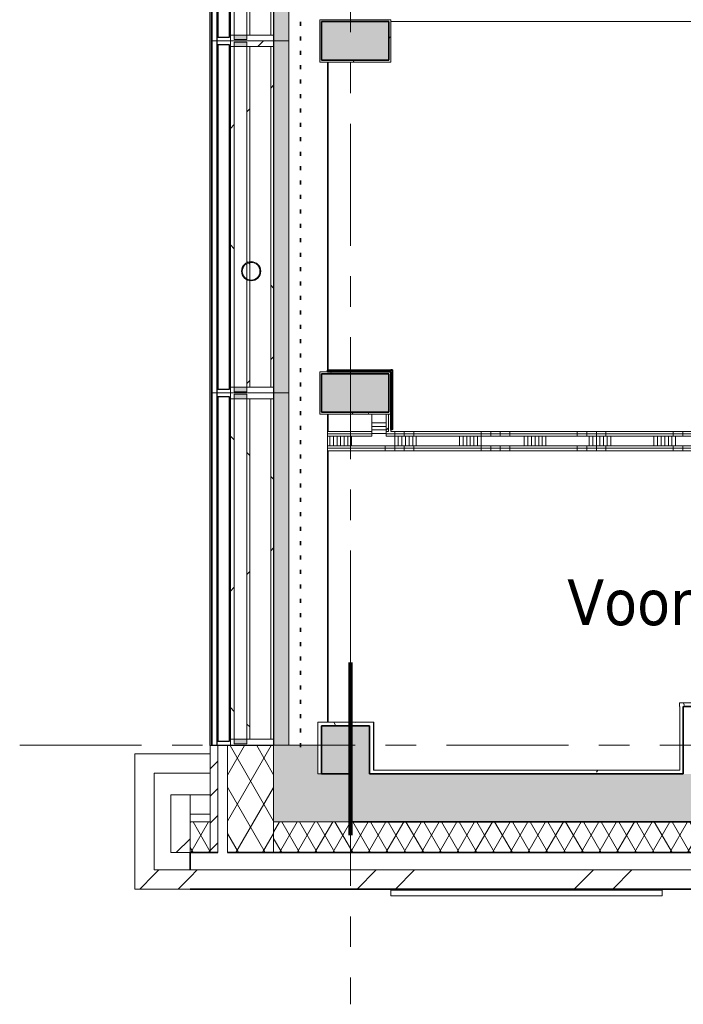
# Model space of a CAD drawing. Extents: x 2820 to 91013, y 1478 to 38178.
# Tile 53 of 182: x 35794 to 39250, y 1478 to 6605. Entities that reach past the tile are written whole.
import ezdxf

# ---------------------------------------------------------------- set-up
doc = ezdxf.new("R2010")
doc.units = 0
doc.header["$LTSCALE"] = 50
doc.linetypes.add('Onderlegger 2e verdieping$0$brandscheiding', pattern=[1.5, 0, -1.5])
doc.linetypes.add('Onderlegger 2e verdieping$0$stramien', pattern=[22.225, 12.7, -3.175, 3.175, -3.175])
doc.layers.get('0').update_dxf_attribs({"linetype": 'CONTINUOUS'})
for name, color, linetype, lineweight in [('Onderlegger 2e verdieping$0$A-AREA-IDEN', 8, 'CONTINUOUS', 18), ('Onderlegger 2e verdieping$0$A-DETL', 8, 'CONTINUOUS', 18), ('Onderlegger 2e verdieping$0$A-DETL-MBND', 8, 'CONTINUOUS', 18), ('Onderlegger 2e verdieping$0$A-FLOR-OTLN', 8, 'CONTINUOUS', 18), ('Onderlegger 2e verdieping$0$A-FLOR-PATT', 8, 'CONTINUOUS', 18), ('Onderlegger 2e verdieping$0$A-GENM', 8, 'CONTINUOUS', 18), ('Onderlegger 2e verdieping$0$A-GLAZ', 8, 'CONTINUOUS', 25), ('Onderlegger 2e verdieping$0$A-WALL', 8, 'CONTINUOUS', 25), ('Onderlegger 2e verdieping$0$A-WALL-PATT', 8, 'CONTINUOUS', 50), ('Onderlegger 2e verdieping$0$I-WALL', 8, 'CONTINUOUS', 25), ('Onderlegger 2e verdieping$0$P-SANR-FIXT', 8, 'CONTINUOUS', 18), ('Onderlegger 2e verdieping$0$S-COLS', 8, 'CONTINUOUS', 18), ('Onderlegger 2e verdieping$0$S-GRID', 8, 'CONTINUOUS', 18)]:
    doc.layers.add(name, color=color, linetype=linetype, lineweight=lineweight)
doc.styles.add('Onderlegger 2e verdieping$0$Tahoma_1', font='TAHOMA.TTF', dxfattribs={"height": 238.040123})
pattern_1 = [(45, (400, -4e-13), (-565.685, 565.685), []), (45, (600, -6e-13), (-565.685, 565.685), [])]
pattern_2 = [(0, (0, 0), (406.4, 101.6), [33.528, -271.272, 33.528, -271.272, -1625.6]), (0, (0, 0), (406.4, 101.6), [-609.6, 33.528, -576.072, 33.528, -271.272, -711.2]), (0, (0, 0), (406.4, 101.6), [-1524, 33.528, -169.672, 33.528, -474.472]), (120, (152.4, 50.8), (-291.18818, 301.15272), [33.528, -271.272, 33.528, -271.272, -1625.6]), (120, (152.4, 50.8), (-291.18818, 301.15272), [-609.6, 33.528, -576.072, 33.528, -271.272, -711.2]), (120, (152.4, 50.8), (-291.18818, 301.15272), [-1524, 33.528, -169.672, 33.528, -474.472]), (240, (203.2, 254), (-115.21182, -402.75272), [33.528, -271.272, 33.528, -271.272, -1625.6]), (240, (203.2, 254), (-115.21182, -402.75272), [-609.6, 33.528, -576.072, 33.528, -271.272, -711.2]), (240, (203.2, 254), (-115.21182, -402.75272), [-1524, 33.528, -169.672, 33.528, -474.472])]
pattern_3 = [(315, (-7411.7, 36951.6), (707.107, 707.107), []), (45, (-7411.7, 36951.6), (-707.107, 707.107), [])]
pattern_4 = [(315, (-5578.38, 36951.6), (212.132, 212.132), [])]
pattern_5 = [(315, (-5578.4, 36951.6), (707.107, 707.107), []), (45, (-5578.4, 36951.6), (-707.107, 707.107), [])]
pattern_6 = [(315, (-3745.1, 36951.6), (707.107, 707.107), []), (45, (-3745.1, 36951.6), (-707.107, 707.107), [])]
pattern_7 = [(270, (39346.6, 4461.03), (500, 2e-12), []), (270, (39296.6, 4461.03), (500, 2e-12), []), (270, (39246.6, 4461.03), (500, 2e-12), []), (270, (39196.6, 4461.03), (500, 2e-12), [])]

# ---------------------------------------------------------------- blocks, each defined once
blk = doc.blocks.new('Onderlegger 2e verdieping$0$65_KU_brandscheiding_v1 - 30m 2-11572328-Plotview 2e Verdieping - schaal 1 op 100')
at = {"layer": 'Onderlegger 2e verdieping$0$A-GENM', "linetype": 'Onderlegger 2e verdieping$0$brandscheiding', "lineweight": 100}
blk.add_line((0, 0), (14065, 0), dxfattribs=at)
blk = doc.blocks.new('Onderlegger 2e verdieping$0$42_KA leemstuc betonkolomafwerking - Type-V123-Plotview 2e Verdieping - schaal 1 op 100')
at = {"layer": 'Onderlegger 2e verdieping$0$A-GENM'}
h = blk.add_hatch(dxfattribs=at)
h.set_pattern_fill('FP_177', color=256, style=0, pattern_type=2)
h.set_pattern_definition([(0, (-37633.6, -6661.87), (406.4, 101.6), [33.528, -271.272, 33.528, -271.272, -1625.6]), (0, (-37633.6, -6661.87), (406.4, 101.6), [-609.6, 33.528, -576.072, 33.528, -271.272, -711.2]), (0, (-37633.6, -6661.87), (406.4, 101.6), [-1524, 33.528, -169.672, 33.528, -474.472]), (120, (-37481.2, -6611.07), (-291.18818, 301.15272), [33.528, -271.272, 33.528, -1896.872]), (120, (-37481.2, -6611.07), (-291.18818, 301.15272), [-338.328, -271.272, 33.528, -576.072, -1016]), (120, (-37481.2, -6611.07), (-291.18818, 301.15272), [-1219.2, 33.528, -271.272, 33.528, -677.672]), (120, (-37481.2, -6611.07), (-291.18818, 301.15272), [-1557.528, -169.672, 33.528, -474.472]), (240, (-37430.4, -6407.87), (-115.21182, -402.75272), [33.528, -271.272, 33.528, -1896.872]), (240, (-37430.4, -6407.87), (-115.21182, -402.75272), [-338.328, -271.272, 33.528, -576.072, -1016]), (240, (-37430.4, -6407.87), (-115.21182, -402.75272), [-1219.2, 33.528, -271.272, 33.528, -677.672]), (240, (-37430.4, -6407.87), (-115.21182, -402.75272), [-1557.528, -169.672, 33.528, -474.472])])
h.paths.add_polyline_path([(-277, -277), (93, -277), (93, -56.67), (-277, -56.67)], flags=0)
h.paths.add_polyline_path([(83, -267), (-267, -267), (-267, -66.67), (83, -66.67)], flags=0)
for p, q in [((93, -56.67), (-277, -56.67)), ((-277, -56.67), (-277, -277)), ((-267, -66.67), (83, -66.67)), ((-267, -267), (-267, -66.67)), ((83, -66.67), (83, -267)), ((93, -277), (93, -56.67)), ((-277, -277), (93, -277)), ((83, -267), (-267, -267))]:
    blk.add_line(p, q, dxfattribs=at)
blk = doc.blocks.new('Onderlegger 2e verdieping$0$42_KA leemstuc betonkolomafwerking - Type-V124-Plotview 2e Verdieping - schaal 1 op 100')
at = {"layer": 'Onderlegger 2e verdieping$0$A-GENM'}
h = blk.add_hatch(dxfattribs=at)
h.set_pattern_fill('FP_178', color=256, style=0, pattern_type=2)
h.set_pattern_definition([(0, (-37633.6, -4828.54), (406.4, 101.6), [33.528, -271.272, 33.528, -271.272, -1625.6]), (0, (-37633.6, -4828.54), (406.4, 101.6), [-609.6, 33.528, -576.072, 33.528, -271.272, -711.2]), (0, (-37633.6, -4828.54), (406.4, 101.6), [-1524, 33.528, -169.672, 33.528, -474.472]), (120, (-37481.2, -4777.74), (-291.18818, 301.15272), [33.528, -271.272, 33.528, -1896.872]), (120, (-37481.2, -4777.74), (-291.18818, 301.15272), [-338.328, -271.272, 33.528, -576.072, -1016]), (120, (-37481.2, -4777.74), (-291.18818, 301.15272), [-1219.2, 33.528, -271.272, 33.528, -677.672]), (120, (-37481.2, -4777.74), (-291.18818, 301.15272), [-1557.528, -169.672, 33.528, -474.472]), (240, (-37430.4, -4574.54), (-115.21182, -402.75272), [33.528, -271.272, 33.528, -1896.872]), (240, (-37430.4, -4574.54), (-115.21182, -402.75272), [-338.328, -271.272, 33.528, -576.072, -1016]), (240, (-37430.4, -4574.54), (-115.21182, -402.75272), [-1219.2, 33.528, -271.272, 33.528, -677.672]), (240, (-37430.4, -4574.54), (-115.21182, -402.75272), [-1557.528, -169.672, 33.528, -474.472])])
h.paths.add_polyline_path([(93, -277), (93, -56.7), (-277, -56.7), (-277, -277), (-185.8, -277)], flags=0)
h.paths.add_polyline_path([(83, -267), (-267, -267), (-267, -66.7), (83, -66.7), (83, -254.7)], flags=0)
for p, q in [((93, -56.7), (-277, -56.7)), ((-277, -56.7), (-277, -277)), ((-267, -66.7), (83, -66.7)), ((-267, -267), (-267, -66.7)), ((83, -66.7), (83, -267)), ((93, -277), (93, -56.7)), ((-277, -277), (93, -277)), ((83, -267), (-267, -267))]:
    blk.add_line(p, q, dxfattribs=at)
blk = doc.blocks.new('Onderlegger 2e verdieping$0$31_KA_Houten kozijn metselwerkgevel met draaiend deel verdieping - 31_KA_Houten kozijn metselwerkgevel met draaiend deel verdieping-12073448-Plotview 2e Verdieping - schaal 1 op 100')
at = {"layer": 'Onderlegger 2e verdieping$0$A-DETL-MBND'}
for p, q in [((-706.5, -210), (-706.5, -180)), ((-688.5, -180.1), (-706.5, -180.1)), ((-688.5, -175), (-688.5, -180)), ((688.5, -180), (-688.5, -180)), ((688.5, -180), (688.5, -175)), ((706.5, -180.1), (688.5, -180.1)), ((706.5, -180), (706.5, -210)), ((706.5, -210), (-706.5, -210)), ((-673.9, -210.1), (-706.5, -210.1)), ((706.5, -210.1), (-706.5, -210.1)), ((706.5, -210.1), (673.9, -210.1))]:
    blk.add_line(p, q, dxfattribs=at)
blk = doc.blocks.new('Onderlegger 2e verdieping$0$31_KA_Houten vliesgevel met draaiend deel natuursteen gevel - 31_KA_Houten vliesgevel met draaiend deel natuursteen gevel-12423261-Plotview 2e Verdieping - schaal 1 op 100')
at = {"layer": 'Onderlegger 2e verdieping$0$A-GLAZ'}
blk.add_hatch(color=256, dxfattribs=at).paths.add_polyline_path([(-916.7, 158.6), (-916.7, 155.6), (916.6, 155.6), (916.6, 158.6), (-835.2, 158.6)], flags=0)
at = {"layer": 'Onderlegger 2e verdieping$0$A-GLAZ', "lineweight": 18}
h = blk.add_hatch(dxfattribs=at)
h.set_pattern_fill('FP_373', color=256, style=0, pattern_type=2)
h.set_pattern_definition([(315, (-7411.7, 36951.6), (212.132, 212.132), [])])
h.paths.add_polyline_path([(-916.7, -165), (-886.7, -165), (-886.7, -26), (-910.2, -26), (-910.2, 40), (-886.7, 40), (-886.7, 60), (-916.7, 60)], flags=0)
h = blk.add_hatch(dxfattribs=at)
h.set_pattern_fill('FP_374', color=256, style=0, pattern_type=2)
h.set_pattern_definition(pattern_3)
h.paths.add_polyline_path([(-886.7, 60), (-886.7, 40), (886.6, 40), (886.6, 60), (-729.8, 60)], flags=0)
at = {"layer": 'Onderlegger 2e verdieping$0$A-GLAZ'}
h = blk.add_hatch(color=256, dxfattribs=at)
h.paths.add_polyline_path([(-910.2, -26), (-886.7, -26), (-886.7, 40), (-910.2, 40)], flags=0)
h.paths.add_polyline_path([(886.6, -26), (910.1, -26), (910.1, 40), (886.6, 40)], flags=0)
at = {"layer": 'Onderlegger 2e verdieping$0$A-GLAZ', "lineweight": 18}
h = blk.add_hatch(dxfattribs=at)
h.set_pattern_fill('FP_374', color=256, style=0, pattern_type=2)
h.set_pattern_definition(pattern_3)
h.paths.add_polyline_path([(-886.7, -26), (-886.7, -41), (886.6, -41), (886.6, -26), (-729.8, -26)], flags=0)
h = blk.add_hatch(dxfattribs=at)
h.set_pattern_fill('FP_374', color=256, style=0, pattern_type=2)
h.set_pattern_definition(pattern_3)
h.paths.add_polyline_path([(-886.7, -150), (-886.7, -165), (886.6, -165), (886.6, -150), (-729.8, -150)], flags=0)
at = {"layer": 'Onderlegger 2e verdieping$0$A-GLAZ'}
h = blk.add_hatch(color=256, dxfattribs=at)
h.paths.add_polyline_path([(-916.7, -190.5), (-916.7, -245), (916.6, -245), (916.6, -166), (-916.7, -166)], flags=0)
h.paths.add_polyline_path([(-806.5, -411), (-806.5, -411), (-806.5, -405)], flags=0)
h.paths.add_polyline_path([(806.2, -411), (806.5, -411), (806.2, -405)], flags=0)
at = {"layer": 'Onderlegger 2e verdieping$0$A-GLAZ', "lineweight": 18}
for p, q in [((-916.7, 158.6), (916.6, 158.6)), ((-916.7, 155.6), (-916.7, 158.6)), ((-916.7, 155.6), (-916.7, 131.6)), ((916.6, 155.6), (-916.7, 155.6)), ((916.6, 158.6), (916.6, 155.6)), ((916.6, 131.6), (916.6, 155.6)), ((-916.7, 131.6), (-916.7, 128.6)), ((916.6, 131.6), (-916.7, 131.6)), ((916.6, 128.6), (-916.7, 128.6)), ((-916.7, 60), (-916.7, 128.6)), ((916.6, 128.6), (916.6, 131.6)), ((916.6, 128.6), (916.6, 60)), ((-916.7, 60), (-886.7, 60)), ((-916.7, -165), (-916.7, 60)), ((-886.7, 60), (-886.7, 40)), ((-886.7, 40), (-886.7, 60)), ((-886.7, 60), (886.6, 60)), ((886.6, 60), (916.6, 60)), ((886.6, 40), (886.6, 60)), ((886.6, 60), (886.6, 40)), ((916.6, 60), (916.6, -165)), ((-910.2, 40), (-910.2, -26)), ((-886.7, 40), (-910.2, 40)), ((-886.7, 40), (886.6, 40)), ((-886.7, 40), (-886.7, -26)), ((910.1, 40), (886.6, 40)), ((886.6, -26), (886.6, 40)), ((910.1, -26), (910.1, 40)), ((-910.2, -26), (-886.7, -26)), ((-886.7, -26), (-886.7, -165)), ((886.6, -26), (-886.7, -26)), ((-886.7, -41), (-886.7, -26)), ((-886.7, -150), (-886.7, -41)), ((-886.7, -41), (886.6, -41)), ((886.6, -41), (-886.7, -41)), ((886.6, -26), (910.1, -26)), ((886.6, -165), (886.6, -26)), ((886.6, -26), (886.6, -41)), ((886.6, -41), (886.6, -150)), ((886.6, -150), (-886.7, -150)), ((-886.7, -165), (-886.7, -150)), ((-886.7, -150), (886.6, -150)), ((886.6, -150), (886.6, -165)), ((-886.7, -165), (-916.7, -165)), ((-916.7, -245), (-916.7, -166)), ((916.6, -166), (-916.7, -166)), ((886.6, -165), (-886.7, -165)), ((916.6, -165), (886.6, -165)), ((916.6, -166), (916.6, -245))]:
    blk.add_line(p, q, dxfattribs=at)
at = {"layer": 'Onderlegger 2e verdieping$0$A-GLAZ'}
for p, q in [((-896.7, 125), (-896.7, 65)), ((896.6, 125), (-896.7, 125)), ((896.6, 65), (896.6, 125)), ((-896.7, 65), (896.6, 65))]:
    blk.add_line(p, q, dxfattribs=at)
blk = doc.blocks.new('Onderlegger 2e verdieping$0$31_KA_Houten vliesgevel met draaiend deel natuursteen gevel - 31_KA_Houten vliesgevel met draaiend deel natuursteen gevel-V266-Plotview 2e Verdieping - schaal 1 op 100')
at = {"layer": 'Onderlegger 2e verdieping$0$A-GLAZ'}
blk.add_hatch(color=256, dxfattribs=at).paths.add_polyline_path([(-916.7, 158.6), (-916.7, 155.6), (916.6, 155.6), (916.6, 158.6), (-793.8, 158.6)], flags=0)
at = {"layer": 'Onderlegger 2e verdieping$0$A-GLAZ', "lineweight": 18}
h = blk.add_hatch(dxfattribs=at)
h.set_pattern_fill('FP_375', color=256, style=0, pattern_type=2)
h.set_pattern_definition(pattern_4)
h.paths.add_polyline_path([(-916.7, -165), (-886.7, -165), (-886.7, -26), (-910.2, -26), (-910.2, 40), (-886.7, 40), (-886.7, 60), (-916.7, 60)], flags=0)
h = blk.add_hatch(dxfattribs=at)
h.set_pattern_fill('FP_376', color=256, style=0, pattern_type=2)
h.set_pattern_definition(pattern_5)
h.paths.add_polyline_path([(-886.7, 60), (-886.7, 40), (886.6, 40), (886.6, 60), (-793.8, 60)], flags=0)
h = blk.add_hatch(dxfattribs=at)
h.set_pattern_fill('FP_375', color=256, style=0, pattern_type=2)
h.set_pattern_definition(pattern_4)
h.paths.add_polyline_path([(886.6, 40), (910.1, 40), (910.1, -26), (886.6, -26), (886.6, -165), (916.6, -165), (916.6, 60), (886.6, 60)], flags=0)
at = {"layer": 'Onderlegger 2e verdieping$0$A-GLAZ'}
h = blk.add_hatch(color=256, dxfattribs=at)
h.paths.add_polyline_path([(-910.2, -26), (-886.7, -26), (-886.7, 40), (-910.2, 40)], flags=0)
h.paths.add_polyline_path([(886.6, -26), (910.1, -26), (910.1, 40), (886.6, 40)], flags=0)
at = {"layer": 'Onderlegger 2e verdieping$0$A-GLAZ', "lineweight": 18}
h = blk.add_hatch(dxfattribs=at)
h.set_pattern_fill('FP_376', color=256, style=0, pattern_type=2)
h.set_pattern_definition(pattern_5)
h.paths.add_polyline_path([(-886.7, -26), (-886.7, -41), (-332, -41), (-331.3, -35.1), (-327.5, -26), (-793.8, -26)], flags=0)
h.paths.add_polyline_path([(-328, -41), (-237.9, -41), (-238.9, -35.1), (-243.1, -26), (-323.2, -26), (-327.4, -36.1)], flags=0)
h.paths.add_polyline_path([(-238.4, -26), (-234.5, -36.1), (-233, -41), (886.6, -41), (886.6, -26), (-235.8, -26)], flags=0)
h = blk.add_hatch(dxfattribs=at)
h.set_pattern_fill('FP_376', color=256, style=0, pattern_type=2)
h.set_pattern_definition(pattern_5)
h.paths.add_polyline_path([(-886.7, -150), (-886.7, -165), (886.6, -165), (886.6, -150), (-793.8, -150)], flags=0)
at = {"layer": 'Onderlegger 2e verdieping$0$A-GLAZ'}
h = blk.add_hatch(color=256, dxfattribs=at)
h.paths.add_polyline_path([(-916.7, -245), (916.6, -245), (916.6, -166), (-916.7, -166), (-916.7, -190.5)], flags=0)
h.paths.add_polyline_path([(-806.5, -411), (-806.5, -411), (-806.5, -405)], flags=0)
at = {"layer": 'Onderlegger 2e verdieping$0$A-GLAZ', "lineweight": 18}
for p, q in [((-916.7, 158.6), (916.6, 158.6)), ((-916.7, 155.6), (-916.7, 158.6)), ((-916.7, 155.6), (-916.7, 131.6)), ((916.6, 155.6), (-916.7, 155.6)), ((916.6, 158.6), (916.6, 155.6)), ((916.6, 131.6), (916.6, 155.6)), ((-916.7, 131.6), (-916.7, 128.6)), ((916.6, 131.6), (-916.7, 131.6)), ((916.6, 128.6), (-916.7, 128.6)), ((-916.7, 60), (-916.7, 128.6)), ((916.6, 128.6), (916.6, 131.6)), ((916.6, 128.6), (916.6, 60)), ((-916.7, 60), (-886.7, 60)), ((-916.7, -165), (-916.7, 60)), ((-886.7, 60), (-886.7, 40)), ((-886.7, 40), (-886.7, 60)), ((-886.7, 60), (886.6, 60)), ((886.6, 60), (916.6, 60)), ((886.6, 40), (886.6, 60)), ((886.6, 60), (886.6, 40)), ((916.6, 60), (916.6, -165)), ((-910.2, 40), (-910.2, -26)), ((-886.7, 40), (-910.2, 40)), ((-886.7, 40), (886.6, 40)), ((-886.7, 40), (-886.7, -26)), ((910.1, 40), (886.6, 40)), ((886.6, -26), (886.6, 40)), ((910.1, -26), (910.1, 40)), ((-910.2, -26), (-886.7, -26)), ((-886.7, -26), (-886.7, -165)), ((-327.5, -26), (-886.7, -26)), ((-886.7, -41), (-886.7, -26)), ((-886.7, -150), (-886.7, -41)), ((-886.7, -41), (-332, -41)), ((-332, -41), (-886.7, -41)), ((-328, -41), (-237.9, -41)), ((-237.9, -41), (-328, -41)), ((-242.7, -26), (-323.2, -26)), ((886.6, -26), (-238.4, -26)), ((-233.9, -41), (886.6, -41)), ((886.6, -41), (-233.9, -41)), ((886.6, -26), (910.1, -26)), ((886.6, -165), (886.6, -26)), ((886.6, -26), (886.6, -41)), ((886.6, -41), (886.6, -150)), ((886.6, -150), (-886.7, -150)), ((-886.7, -165), (-886.7, -150)), ((-886.7, -150), (886.6, -150)), ((886.6, -150), (886.6, -165)), ((-886.7, -165), (-916.7, -165)), ((-916.7, -245), (-916.7, -166)), ((916.6, -166), (-916.7, -166)), ((886.6, -165), (-886.7, -165)), ((916.6, -165), (886.6, -165)), ((916.6, -166), (916.6, -245))]:
    blk.add_line(p, q, dxfattribs=at)
at = {"layer": 'Onderlegger 2e verdieping$0$A-GLAZ'}
for p, q in [((-896.7, 125), (-896.7, 65)), ((896.6, 125), (-896.7, 125)), ((896.6, 65), (896.6, 125)), ((-896.7, 65), (896.6, 65))]:
    blk.add_line(p, q, dxfattribs=at)
blk = doc.blocks.new('Onderlegger 2e verdieping$0$31_KA_Houten vliesgevel met draaiend deel natuursteen gevel - 31_KA_Houten vliesgevel met draaiend deel natuursteen gevel-V271-Plotview 2e Verdieping - schaal 1 op 100')
at = {"layer": 'Onderlegger 2e verdieping$0$A-GLAZ'}
for points in [[(-916.7, 158.6), (-916.7, 155.6), (916.6, 155.6), (916.6, 158.6), (-646.9, 158.6)], [(-916.7, -190.5), (-916.7, -245), (916.6, -245), (916.6, -166), (-916.7, -166)]]:
    blk.add_hatch(color=256, dxfattribs=at).paths.add_polyline_path(points, flags=0)
at = {"layer": 'Onderlegger 2e verdieping$0$A-GLAZ', "lineweight": 18}
h = blk.add_hatch(dxfattribs=at)
h.set_pattern_fill('FP_384', color=256, style=0, pattern_type=2)
h.set_pattern_definition(pattern_6)
h.paths.add_polyline_path([(-886.7, 60), (-886.7, 40), (886.6, 40), (886.6, 60), (-857.7, 60)], flags=0)
h = blk.add_hatch(dxfattribs=at)
h.set_pattern_fill('FP_383', color=256, style=0, pattern_type=2)
h.set_pattern_definition([(315, (-3745.05, 36951.6), (212.132, 212.132), [])])
h.paths.add_polyline_path([(886.6, -26), (886.6, -165), (916.6, -165), (916.6, 60), (886.6, 60), (886.6, 40), (910.1, 40), (910.1, -26)], flags=0)
at = {"layer": 'Onderlegger 2e verdieping$0$A-GLAZ'}
h = blk.add_hatch(color=256, dxfattribs=at)
h.paths.add_polyline_path([(-910.2, -26), (-886.7, -26), (-886.7, 40), (-910.2, 40)], flags=0)
h.paths.add_polyline_path([(886.6, -26), (910.1, -26), (910.1, 40), (886.6, 40)], flags=0)
at = {"layer": 'Onderlegger 2e verdieping$0$A-GLAZ', "lineweight": 18}
h = blk.add_hatch(dxfattribs=at)
h.set_pattern_fill('FP_384', color=256, style=0, pattern_type=2)
h.set_pattern_definition(pattern_6)
h.paths.add_polyline_path([(-886.7, -26), (-886.7, -41), (886.6, -41), (886.6, -26), (-857.7, -26)], flags=0)
h = blk.add_hatch(dxfattribs=at)
h.set_pattern_fill('FP_384', color=256, style=0, pattern_type=2)
h.set_pattern_definition(pattern_6)
h.paths.add_polyline_path([(-886.7, -150), (-886.7, -165), (886.6, -165), (886.6, -150), (-857.7, -150)], flags=0)
for p, q in [((-916.7, 158.6), (916.6, 158.6)), ((-916.7, 155.6), (-916.7, 158.6)), ((-916.7, 155.6), (-916.7, 131.6)), ((916.6, 155.6), (-916.7, 155.6)), ((916.6, 158.6), (916.6, 155.6)), ((916.6, 131.6), (916.6, 155.6)), ((-916.7, 131.6), (-916.7, 128.6)), ((916.6, 131.6), (-916.7, 131.6)), ((916.6, 128.6), (-916.7, 128.6)), ((-916.7, 60), (-916.7, 128.6)), ((916.6, 128.6), (916.6, 131.6)), ((916.6, 128.6), (916.6, 60)), ((-916.7, 60), (-886.7, 60)), ((-916.7, -165), (-916.7, 60)), ((-886.7, 60), (-886.7, 40)), ((-886.7, 40), (-886.7, 60)), ((-886.7, 60), (886.6, 60)), ((886.6, 60), (916.6, 60)), ((886.6, 40), (886.6, 60)), ((886.6, 60), (886.6, 40)), ((916.6, 60), (916.6, -165)), ((-910.2, 40), (-910.2, -26)), ((-886.7, 40), (-910.2, 40)), ((-886.7, 40), (886.6, 40)), ((-886.7, 40), (-886.7, -26)), ((910.1, 40), (886.6, 40)), ((886.6, -26), (886.6, 40)), ((910.1, -26), (910.1, 40)), ((-910.2, -26), (-886.7, -26)), ((-886.7, -26), (-886.7, -165)), ((886.6, -26), (-886.7, -26)), ((-886.7, -41), (-886.7, -26)), ((-886.7, -150), (-886.7, -41)), ((-886.7, -41), (886.6, -41)), ((886.6, -41), (-886.7, -41)), ((886.6, -26), (910.1, -26)), ((886.6, -165), (886.6, -26)), ((886.6, -26), (886.6, -41)), ((886.6, -41), (886.6, -150)), ((886.6, -150), (-886.7, -150)), ((-886.7, -165), (-886.7, -150)), ((-886.7, -150), (886.6, -150)), ((886.6, -150), (886.6, -165)), ((-886.7, -165), (-916.7, -165)), ((-916.7, -245), (-916.7, -166)), ((916.6, -166), (-916.7, -166)), ((886.6, -165), (-886.7, -165)), ((916.6, -165), (886.6, -165)), ((916.6, -166), (916.6, -245))]:
    blk.add_line(p, q, dxfattribs=at)
at = {"layer": 'Onderlegger 2e verdieping$0$A-GLAZ'}
for p, q in [((-896.7, 125), (-896.7, 65)), ((896.6, 125), (-896.7, 125)), ((896.6, 65), (896.6, 125)), ((-896.7, 65), (896.6, 65))]:
    blk.add_line(p, q, dxfattribs=at)
blk = doc.blocks.new('Onderlegger 2e verdieping$0$vensterbank tweede verdieping - vensterbank tweede verdieping-11898810-Plotview 2e Verdieping - schaal 1 op 100')
at = {"layer": 'Onderlegger 2e verdieping$0$A-GLAZ', "lineweight": 18}
for p, q in [((37196.6, 17383.2), (37196.6, 2828.2)), ((37396.6, 6384.5), (37356.6, 6384.5)), ((37396.6, 4781.9), (37396.6, 6384.5)), ((37396.6, 4551.2), (37356.6, 4551.2)), ((37396.6, 4461), (37396.6, 4551.2)), ((37396.6, 2948.2), (37396.6, 4361)), ((37196.6, 2828.2), (37346.6, 2828.2))]:
    blk.add_line(p, q, dxfattribs=at)
blk = doc.blocks.new('Onderlegger 2e verdieping$0$Plumbing Fixtures 2 - Plumbing Fixtures 1-12771684-Plotview 2e Verdieping - schaal 1 op 100')
at = {"layer": 'Onderlegger 2e verdieping$0$P-SANR-FIXT'}
for radius, start, end in [(50, 0, 180), (46, 0, 180), (50, 180, 0), (46, 180, 0)]:
    blk.add_arc((36999.6, 5265.4), radius, start, end, dxfattribs=at)
blk = doc.blocks.new('Onderlegger 2e verdieping$0$28_KU_vloerrand 250x670 verdieping - 14565 mm-1052744-Plotview 2e Verdieping - schaal 1 op 100')
at = {"layer": 'Onderlegger 2e verdieping$0$S-COLS'}
blk.add_hatch(color=256, dxfattribs=at).paths.add_polyline_path([(1, -7282.5), (1, -7282.3), (1, -5449), (1, -5449), (1, -3615.7), (1, -3615.6), (1, -1782.4), (1, -1782.3), (1, 51), (1, 51), (1, 1884.3), (1, 1884.4), (1, 3717.6), (1, 3717.7), (1, 5551), (80, 5551), (80, 7272.5), (160, 7272.5), (160, 7282.5), (0, 7282.5), (0, -7282.5)], flags=0)
h = blk.add_hatch(color=256, dxfattribs=at)
h.paths.add_polyline_path([(250, -5338.8), (250, -5338.8), (246, -5338.8)], flags=0)
h.paths.add_polyline_path([(250, -3726.2), (250, -3725.8), (246, -3726.2)], flags=0)
h.paths.add_polyline_path([(250, -3505.5), (249.9, -3505.5), (249.9, -3505.5)], flags=0)
h.paths.add_polyline_path([(250, 1994.5), (250, 1994.5), (246, 1994.5)], flags=0)
h.paths.add_polyline_path([(250, 7272.5), (250, 7282.5), (160, 7282.5), (160, 7272.5), (240, 7272.5)], flags=0)
at = {"layer": 'Onderlegger 2e verdieping$0$S-COLS', "color": 0}
blk.add_line((80, -7282.5), (0, -7282.5), dxfattribs=at)
blk = doc.blocks.new('Onderlegger 2e verdieping')
at = {"layer": 'Onderlegger 2e verdieping$0$A-FLOR-PATT', "lineweight": 5}
blk.add_hatch(color=256, dxfattribs=at).paths.add_polyline_path([(37142.1, 2428.2), (37516.6, 2428.2), (37516.6, 2678.2), (37346.6, 2678.2), (37346.6, 2828.2), (37116.6, 2828.2), (37116.6, 2428.2)], flags=0)
at = {"layer": 'Onderlegger 2e verdieping$0$A-WALL-PATT', "lineweight": 18}
h = blk.add_hatch(dxfattribs=at)
h.set_pattern_fill('FP_371', color=256, angle=60, style=0, pattern_type=2)
h.set_pattern_definition([(60, (0, 0), (-103.92305, 60), []), (120, (0, 0), (-103.92305, -60), [])])
h.paths.add_polyline_path([(37116.6, 2268.2), (37116.6, 2825), (36876.6, 2825), (36876.6, 2268.2)], flags=0)
h.paths.add_polyline_path([(37116.6, 15665), (37116.6, 17394.9), (36876.6, 17394.9), (36876.6, 15665), (36951.6, 15665)], flags=0)
h = blk.add_hatch(dxfattribs=at)
h.set_pattern_fill('FP_370', color=256, style=0, pattern_type=2)
h.set_pattern_definition([(45, (0, 0), (-70.71068, 70.71068), [])])
h.paths.add_polyline_path([(36826.6, 2268.2), (36826.6, 2825), (36786.6, 2825), (36786.6, 2268.2)], flags=0)
h.paths.add_polyline_path([(36786.6, 15665), (36826.6, 15665), (36826.6, 17105.2), (36786.6, 17105.2), (36786.6, 15746.7)], flags=0)
at = {"layer": 'Onderlegger 2e verdieping$0$A-WALL-PATT', "lineweight": 5}
h = blk.add_hatch(color=256, dxfattribs=at)
h.paths.add_polyline_path([(36918.6, 2825), (36921.6, 2825), (36921.6, 2828.4), (36818.2, 2828.4), (36818.2, 2825), (36911.6, 2825)], flags=0)
h.paths.add_polyline_path([(36921.6, 8328.3), (36921.6, 8328.4), (36918.6, 8328.3)], flags=0)
h.paths.add_polyline_path([(36921.6, 10161.7), (36921.6, 10161.7), (36918.6, 10161.7)], flags=0)
h.paths.add_polyline_path([(36921.6, 11995), (36921.6, 11995), (36918.6, 11995)], flags=0)
h.paths.add_polyline_path([(36921.6, 13828.3), (36921.6, 13828.4), (36918.6, 13828.3)], flags=0)
h.paths.add_polyline_path([(36921.6, 15661.7), (36921.6, 15665), (36818.2, 15665), (36818.2, 15661.7), (36918.6, 15661.7)], flags=0)
at = {"layer": 'Onderlegger 2e verdieping$0$A-WALL-PATT', "lineweight": 18}
h = blk.add_hatch(dxfattribs=at)
h.set_pattern_fill('FP_434', color=256, angle=-270, style=0, pattern_type=2)
h.set_pattern_definition([(270, (37361.6, 4781.87), (500, 3e-12), []), (270, (37311.6, 4781.87), (500, 3e-12), []), (270, (37261.6, 4781.87), (500, 3e-12), []), (270, (37211.6, 4781.87), (500, 3e-12), [])])
h.paths.add_polyline_path([(37726.6, 4771.9), (37726.6, 4779.9), (37396.6, 4779.9), (37396.6, 4771.9), (37447.8, 4771.9)], flags=0)
h = blk.add_hatch(dxfattribs=at)
h.set_pattern_fill('FP_433', color=256, angle=-270, style=0, pattern_type=2)
h.set_pattern_definition([(180, (37736.6, 4826.45), (-8e-13, -500), []), (180, (37736.6, 4876.45), (-8e-13, -500), []), (180, (37736.6, 4926.45), (-8e-13, -500), []), (180, (37736.6, 4976.45), (-8e-13, -500), [])])
h.paths.add_polyline_path([(37726.6, 4471), (37734.6, 4471), (37734.6, 4779.9), (37726.6, 4779.9), (37726.6, 4573.8)], flags=0)
h = blk.add_hatch(dxfattribs=at)
h.set_pattern_fill('FP_431', color=256, angle=90, style=0, pattern_type=2)
h.set_pattern_definition([(360, (37627.1, 4506.3), (6e-13, 337.5), []), (360, (37627.1, 4487.54), (6e-13, 337.5), []), (360, (37627.1, 4468.8), (6e-13, 337.5), []), (360, (37627.1, 4450.04), (6e-13, 337.5), []), (360, (37627.1, 4431.3), (6e-13, 337.5), []), (360, (37627.1, 4412.54), (6e-13, 337.5), []), (360, (37627.1, 4393.8), (6e-13, 337.5), [])])
h.paths.add_polyline_path([(37702.1, 4436), (37702.1, 4551.5), (37627.1, 4551.5), (37627.1, 4436)], flags=0)
h = blk.add_hatch(dxfattribs=at)
h.set_pattern_fill('FP_75', color=256, style=0, pattern_type=2)
h.set_pattern_definition([(45, (0, 0), (-353.5534, 353.5534), [])])
h.paths.add_polyline_path([(37714.1, 4461), (37714.1, 4551.5), (37702.1, 4551.5), (37702.1, 4461)], flags=0)
h = blk.add_hatch(dxfattribs=at)
h.set_pattern_fill('FP_429', color=256, angle=-270, style=0, pattern_type=2)
h.set_pattern_definition(pattern_7)
h.paths.add_polyline_path([(41696.6, 4448.5), (41696.6, 4461), (37702.1, 4461), (37702.1, 4448.5), (40811.5, 4448.5)], flags=0)
h.paths.add_polyline_path([(37627.1, 4448.5), (37627.1, 4461), (37396.6, 4461), (37396.6, 4448.5), (37447.8, 4448.5)], flags=0)
h = blk.add_hatch(dxfattribs=at)
h.set_pattern_fill('FP_429', color=256, angle=-270, style=0, pattern_type=2)
h.set_pattern_definition(pattern_7)
h.paths.add_polyline_path([(41696.6, 4436), (41696.6, 4448.5), (37702.1, 4448.5), (37702.1, 4436), (40811.5, 4436)], flags=0)
h.paths.add_polyline_path([(37627.1, 4436), (37627.1, 4448.5), (37396.6, 4448.5), (37396.6, 4436), (37447.8, 4436)], flags=0)
h = blk.add_hatch(dxfattribs=at)
h.set_pattern_fill('FP_430', color=256, angle=-270, style=0, pattern_type=2)
h.set_pattern_definition([(270, (39546.6, 4461.03), (337.5, 1e-12), []), (270, (39527.85, 4461.03), (337.5, 1e-12), []), (270, (39509.1, 4461.03), (337.5, 1e-12), []), (270, (39490.35, 4461.03), (337.5, 1e-12), []), (270, (39471.6, 4461.03), (337.5, 1e-12), []), (270, (39452.85, 4461.03), (337.5, 1e-12), []), (270, (39434.1, 4461.03), (337.5, 1e-12), [])])
h.paths.add_polyline_path([(41696.6, 4386), (41706.1, 4386), (41706.1, 4436), (37396.6, 4436), (37396.6, 4386), (40811.5, 4386)], flags=0)
h = blk.add_hatch(dxfattribs=at)
h.set_pattern_fill('FP_429', color=256, angle=-270, style=0, pattern_type=2)
h.set_pattern_definition(pattern_7)
h.paths.add_polyline_path([(40811.5, 4373.5), (41706.1, 4373.5), (41706.1, 4386), (37396.6, 4386), (37396.6, 4373.5), (38365.2, 4373.5)], flags=0)
h = blk.add_hatch(dxfattribs=at)
h.set_pattern_fill('FP_429', color=256, angle=-270, style=0, pattern_type=2)
h.set_pattern_definition(pattern_7)
h.paths.add_polyline_path([(41706.1, 4361), (41706.1, 4373.5), (37396.6, 4373.5), (37396.6, 4361), (41696.6, 4361)], flags=0)
h = blk.add_hatch(dxfattribs=at)
h.set_pattern_fill('FP_60', color=256, style=0, pattern_type=2)
h.set_pattern_definition(pattern_2)
h.paths.add_polyline_path([(39449.6, 3028.2), (39449.6, 3048.2), (39229.6, 3048.2), (39229.6, 3028.2), (39249.6, 3028.2)], flags=0)
h = blk.add_hatch(dxfattribs=at)
h.set_pattern_fill('FP_60', color=256, style=0, pattern_type=2)
h.set_pattern_definition(pattern_2)
h.paths.add_polyline_path([(37616.6, 2928.2), (37616.6, 2948.2), (37346.6, 2948.2), (37346.6, 2928.2), (37447.8, 2928.2)], flags=0)
h = blk.add_hatch(dxfattribs=at)
h.set_pattern_fill('FP_60', color=256, style=0, pattern_type=2)
h.set_pattern_definition(pattern_2)
h.paths.add_polyline_path([(37636.6, 2698.2), (37636.6, 2948.2), (37616.6, 2948.2), (37616.6, 2698.2)], flags=0)
h = blk.add_hatch(dxfattribs=at)
h.set_pattern_fill('FP_1', color=256, angle=45, style=0, pattern_type=2)
h.set_pattern_definition(pattern_1)
h.paths.add_polyline_path([(36494.6, 2078.2), (36494.6, 2681.7), (36394.6, 2681.7), (36394.6, 2078.2)], flags=0)
at = {"layer": 'Onderlegger 2e verdieping$0$A-WALL-PATT', "lineweight": 25}
h = blk.add_hatch(color=256, dxfattribs=at)
h.paths.add_polyline_path([(53654.4, 2428.2), (54016.6, 2428.2), (54016.6, 2678.2), (46566.6, 2678.2), (46566.6, 2428.2), (53042.8, 2428.2)], flags=0)
h.paths.add_polyline_path([(44939.6, 2428.2), (44966.6, 2428.2), (44966.6, 2678.2), (37516.6, 2678.2), (37516.6, 2428.2), (44786.7, 2428.2)], flags=0)
h = blk.add_hatch(color=256, dxfattribs=at)
h.paths.add_polyline_path([(53654.4, 2428.2), (54036.6, 2428.2), (54036.6, 2678.2), (46566.6, 2678.2), (46566.6, 2428.2), (53042.8, 2428.2)], flags=0)
h.paths.add_polyline_path([(44939.6, 2428.2), (44966.6, 2428.2), (44966.6, 2678.2), (37516.6, 2678.2), (37516.6, 2428.2), (44786.7, 2428.2)], flags=0)
at = {"layer": 'Onderlegger 2e verdieping$0$A-WALL-PATT', "lineweight": 18}
h = blk.add_hatch(dxfattribs=at)
h.set_pattern_fill('FP_60', color=256, style=0, pattern_type=2)
h.set_pattern_definition(pattern_2)
h.paths.add_polyline_path([(38365.2, 2678.2), (39229.6, 2678.2), (39229.6, 2698.2), (37616.6, 2698.2), (37616.6, 2678.2), (37753.6, 2678.2)], flags=0)
h = blk.add_hatch(dxfattribs=at)
h.set_pattern_fill('FP_24', color=256, angle=45, style=0, pattern_type=2)
h.set_pattern_definition([(45, (400, -3e-13), (-565.685, 565.685), []), (45, (600, -4e-13), (-565.685, 565.685), [])])
h.paths.add_polyline_path([(36681.6, 2268.2), (36681.6, 2568.2), (36581.6, 2568.2), (36581.6, 2268.2)], flags=0)
h = blk.add_hatch(dxfattribs=at)
h.set_pattern_fill('FP_8', color=256, angle=60, style=0, pattern_type=2)
h.set_pattern_definition([(60, (45559.1, 2118.2), (-46.182, 80.0104), []), (120, (45651.5, 2118.2), (-92.382, 0.0104), [])])
h.paths.add_polyline_path([(54266, 2268.2), (54436.6, 2268.2), (54436.6, 2428.2), (46739.8, 2428.2), (46739.8, 2268.2), (53654.4, 2268.2)], flags=0)
h.paths.add_polyline_path([(44786.7, 2268.2), (44823.9, 2268.2), (44823.9, 2428.2), (37116.6, 2428.2), (37116.6, 2268.2), (44480.9, 2268.2)], flags=0)
h.paths.add_polyline_path([(36681.6, 2268.2), (36786.6, 2268.2), (36786.6, 2428.2), (36681.6, 2428.2)], flags=0)
h = blk.add_hatch(dxfattribs=at)
h.set_pattern_fill('FP_1', color=256, angle=45, style=0, pattern_type=2)
h.set_pattern_definition(pattern_1)
h.paths.add_polyline_path([(36681.6, 2078.2), (36681.6, 2178.2), (36494.6, 2178.2), (36494.6, 2078.2)], flags=0)
h = blk.add_hatch(dxfattribs=at)
h.set_pattern_fill('FP_1', color=256, angle=45, style=0, pattern_type=2)
h.set_pattern_definition(pattern_1)
h.paths.add_polyline_path([(54436.6, 2078.2), (54686.6, 2078.2), (54686.6, 2178.2), (46739.8, 2178.2), (46739.8, 2078.2), (54266, 2078.2)], flags=0)
h.paths.add_polyline_path([(43869.3, 2078.2), (44823.9, 2078.2), (44823.9, 2178.2), (36681.6, 2178.2), (36681.6, 2078.2), (43257.7, 2078.2)], flags=0)
at = {"layer": 'Onderlegger 2e verdieping$0$S-COLS', "lineweight": 5}
for points in [[(37716.6, 6395.2), (37716.6, 6595.2), (37366.6, 6595.2), (37366.6, 6395.2)], [(37716.6, 4561.2), (37716.6, 4761.2), (37366.6, 4761.2), (37366.6, 4561.2), (37447.8, 4561.2)], [(37516.6, 2678.2), (37616.6, 2678.2), (37616.6, 2928.2), (37366.6, 2928.2), (37366.6, 2678.2), (37447.8, 2678.2)]]:
    blk.add_hatch(color=256, dxfattribs=at).paths.add_polyline_path(points, flags=0)
at = {"layer": 'Onderlegger 2e verdieping$0$A-DETL', "lineweight": 100}
blk.add_line((37516.6, 2358.2), (37516.6, 3258.2), dxfattribs=at)
at = {"layer": 'Onderlegger 2e verdieping$0$A-FLOR-OTLN'}
for p, q in [((37726.6, 6595.2), (41606.6, 6595.2)), ((37400.1, 4781.9), (37400.1, 6384.9)), ((37400.1, 4461), (37400.1, 4551.5)), ((37400.1, 2948.2), (37400.1, 4361)), ((39231.1, 3028.2), (39231.1, 2698.2)), ((37638.1, 2948.2), (37636.6, 2948.2)), ((37638.1, 2698.2), (37638.1, 2948.2)), ((39231.1, 2698.2), (39229.6, 2698.2))]:
    blk.add_line(p, q, dxfattribs=at)
at = {"layer": 'Onderlegger 2e verdieping$0$A-WALL'}
for p, q in [((36786.6, 2825), (36786.6, 15665)), ((36818.2, 2828.4), (36818.2, 2825)), ((36921.6, 2828.4), (36921.6, 2825)), ((37116.6, 2828.4), (37116.6, 2825))]:
    blk.add_line(p, q, dxfattribs=at)
at = {"layer": 'Onderlegger 2e verdieping$0$A-WALL', "lineweight": 18}
for p, q in [((36786.6, 2825), (36786.6, 2268.2)), ((37116.6, 2825), (36786.6, 2825)), ((36826.6, 2825), (36826.6, 2268.2)), ((36876.6, 2825), (36876.6, 2268.2)), ((37116.6, 2268.2), (37116.6, 2825)), ((36786.6, 2781.7), (36394.6, 2781.7)), ((36394.6, 2781.7), (36394.6, 2078.2)), ((36494.6, 2681.7), (36786.6, 2681.7)), ((36494.6, 2178.2), (36494.6, 2681.7)), ((36786.6, 2428.2), (36681.6, 2428.2)), ((44823.9, 2428.2), (37116.6, 2428.2)), ((44823.9, 2178.2), (36494.6, 2178.2)), ((36394.6, 2078.2), (36681.6, 2078.2))]:
    blk.add_line(p, q, dxfattribs=at)
at = {"layer": 'Onderlegger 2e verdieping$0$A-WALL', "lineweight": 35}
for p, q in [((37516.6, 2678.2), (37516.6, 2428.2)), ((37516.6, 2678.2), (37516.6, 2428.2)), ((39249.6, 2678.2), (37616.6, 2678.2)), ((39249.6, 2678.2), (37616.6, 2678.2)), ((37516.6, 2428.2), (44966.6, 2428.2)), ((37516.6, 2428.2), (44966.6, 2428.2)), ((36681.6, 2268.2), (36681.6, 2178.2)), ((36826.6, 2268.2), (36681.6, 2268.2)), ((44823.9, 2268.2), (36876.6, 2268.2)), ((36681.6, 2078.2), (44823.9, 2078.2))]:
    blk.add_line(p, q, dxfattribs=at)
at = {"layer": 'Onderlegger 2e verdieping$0$I-WALL', "lineweight": 18}
for p, q in [((37726.6, 4781.9), (37396.6, 4781.9)), ((37396.6, 4781.9), (37396.6, 4779.9)), ((37736.6, 4781.9), (37734.6, 4781.9)), ((37736.6, 4779.9), (37736.6, 4781.9)), ((37736.6, 4471), (37736.6, 4779.9)), ((37627.1, 4551.5), (37627.1, 4436)), ((37726.6, 4551.5), (37627.1, 4551.5)), ((37702.1, 4436), (37702.1, 4551.5)), ((37714.1, 4461), (37714.1, 4551.5)), ((37627.1, 4461), (37396.6, 4461)), ((37396.6, 4461), (37396.6, 4361)), ((37702.1, 4461), (37714.1, 4461)), ((37726.6, 4461), (37726.6, 4471)), ((41696.6, 4461), (37726.6, 4461)), ((37734.6, 4471), (37736.6, 4471)), ((37396.6, 4448.5), (37627.1, 4448.5)), ((37396.6, 4436), (37627.1, 4436)), ((37702.1, 4448.5), (41696.6, 4448.5)), ((37702.1, 4436), (41706.1, 4436)), ((37396.6, 4386), (41706.1, 4386)), ((37396.6, 4373.5), (41706.1, 4373.5)), ((37396.6, 4361), (41706.1, 4361)), ((39469.6, 3048.2), (39229.6, 3048.2)), ((39229.6, 3048.2), (39229.6, 3028.2)), ((37636.6, 2948.2), (37346.6, 2948.2)), ((37346.6, 2948.2), (37346.6, 2678.2)), ((37366.6, 2928.2), (37616.6, 2928.2)), ((37366.6, 2678.2), (37366.6, 2928.2)), ((37616.6, 2928.2), (37616.6, 2678.2)), ((37636.6, 2698.2), (37636.6, 2948.2)), ((37346.6, 2678.2), (37366.6, 2678.2)), ((37616.6, 2678.2), (39229.6, 2678.2)), ((39229.6, 2698.2), (37636.6, 2698.2)), ((36581.6, 2568.2), (36581.6, 2268.2)), ((36786.6, 2568.2), (36581.6, 2568.2)), ((36681.6, 2268.2), (36681.6, 2568.2)), ((36681.6, 2468.2), (36786.6, 2468.2)), ((36581.6, 2268.2), (36681.6, 2268.2))]:
    blk.add_line(p, q, dxfattribs=at)
at = {"layer": 'Onderlegger 2e verdieping$0$I-WALL', "lineweight": 35}
for p, q in [((37396.6, 4779.9), (37396.6, 4771.9)), ((37736.6, 4779.9), (37396.6, 4779.9)), ((37396.6, 4771.9), (37726.6, 4771.9)), ((37734.6, 4781.9), (37726.6, 4781.9)), ((37726.6, 4771.9), (37726.6, 4471)), ((37734.6, 4471), (37734.6, 4781.9)), ((37726.6, 4471), (37734.6, 4471))]:
    blk.add_line(p, q, dxfattribs=at)
at = {"layer": 'Onderlegger 2e verdieping$0$S-COLS', "lineweight": 35}
for p, q in [((37716.6, 6595.2), (37366.6, 6595.2)), ((37366.6, 6595.2), (37366.6, 6395.2)), ((37716.6, 6395.2), (37716.6, 6595.2)), ((37366.6, 6395.2), (37716.6, 6395.2)), ((37716.6, 4761.2), (37366.6, 4761.2)), ((37366.6, 4761.2), (37366.6, 4561.2)), ((37716.6, 4561.2), (37716.6, 4761.2)), ((37366.6, 4561.2), (37716.6, 4561.2)), ((39449.6, 3028.2), (39249.6, 3028.2)), ((39249.6, 3028.2), (39249.6, 2678.2)), ((37616.6, 2928.2), (37366.6, 2928.2)), ((37366.6, 2928.2), (37366.6, 2678.2)), ((37616.6, 2678.2), (37616.6, 2928.2)), ((37366.6, 2678.2), (37516.6, 2678.2))]:
    blk.add_line(p, q, dxfattribs=at)
at = {"layer": 'Onderlegger 2e verdieping$0$S-GRID', "linetype": 'Onderlegger 2e verdieping$0$stramien'}
for p, q in [((37516.6, 37178.2), (37516.6, 1478.2)), ((35794.4, 2828.2), (55386.6, 2828.2))]:
    blk.add_line(p, q, dxfattribs=at)
at = {"lineweight": 18}
blk.add_blockref('Onderlegger 2e verdieping$0$28_KU_vloerrand 250x670 verdieping - 14565 mm-1052744-Plotview 2e Verdieping - schaal 1 op 100', (37116.6, 10110.7), dxfattribs=at)
at = {"layer": 'Onderlegger 2e verdieping$0$A-GENM', "linetype": 'Onderlegger 2e verdieping$0$brandscheiding', "lineweight": 100, "rotation": 90.00000000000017}
blk.add_blockref('Onderlegger 2e verdieping$0$65_KU_brandscheiding_v1 - 30m 2-11572328-Plotview 2e Verdieping - schaal 1 op 100', (37256.6, 2828.2), dxfattribs=at)
at = {"layer": 'Onderlegger 2e verdieping$0$A-GENM'}
for name, p in [('Onderlegger 2e verdieping$0$42_KA leemstuc betonkolomafwerking - Type-V123-Plotview 2e Verdieping - schaal 1 op 100', (37633.6, 6661.9)), ('Onderlegger 2e verdieping$0$42_KA leemstuc betonkolomafwerking - Type-V124-Plotview 2e Verdieping - schaal 1 op 100', (37633.6, 4828.5))]:
    blk.add_blockref(name, p, dxfattribs=at)
at = {"layer": 'Onderlegger 2e verdieping$0$A-GLAZ'}
blk.add_blockref('Onderlegger 2e verdieping$0$vensterbank tweede verdieping - vensterbank tweede verdieping-11898810-Plotview 2e Verdieping - schaal 1 op 100', (0, 0), dxfattribs=at)
at = {"layer": 'Onderlegger 2e verdieping$0$A-GLAZ', "rotation": 89.99999999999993}
for name, p in [('Onderlegger 2e verdieping$0$31_KA_Houten vliesgevel met draaiend deel natuursteen gevel - 31_KA_Houten vliesgevel met draaiend deel natuursteen gevel-12423261-Plotview 2e Verdieping - schaal 1 op 100', (36951.6, 7411.7)), ('Onderlegger 2e verdieping$0$31_KA_Houten vliesgevel met draaiend deel natuursteen gevel - 31_KA_Houten vliesgevel met draaiend deel natuursteen gevel-V266-Plotview 2e Verdieping - schaal 1 op 100', (36951.6, 5578.4)), ('Onderlegger 2e verdieping$0$31_KA_Houten vliesgevel met draaiend deel natuursteen gevel - 31_KA_Houten vliesgevel met draaiend deel natuursteen gevel-V271-Plotview 2e Verdieping - schaal 1 op 100', (36951.6, 3745.1))]:
    blk.add_blockref(name, p, dxfattribs=at)
at = {"layer": 'Onderlegger 2e verdieping$0$A-GLAZ', "lineweight": 18}
blk.add_blockref('Onderlegger 2e verdieping$0$31_KA_Houten kozijn metselwerkgevel met draaiend deel verdieping - 31_KA_Houten kozijn metselwerkgevel met draaiend deel verdieping-12073448-Plotview 2e Verdieping - schaal 1 op 100', (38432.9, 2253.2), dxfattribs=at)
at = {"layer": 'Onderlegger 2e verdieping$0$P-SANR-FIXT'}
blk.add_blockref('Onderlegger 2e verdieping$0$Plumbing Fixtures 2 - Plumbing Fixtures 1-12771684-Plotview 2e Verdieping - schaal 1 op 100', (0, 30), dxfattribs=at)
at = {"layer": 'Onderlegger 2e verdieping$0$A-AREA-IDEN', "insert": (40222.1, 3690.6), "char_height": 238.04, "width": 3819, "attachment_point": 2, "line_spacing_factor": 1.000232, "style": 'Onderlegger 2e verdieping$0$Tahoma_1'}
blk.add_mtext('Voorbereidingskeuken\\P15 m²', dxfattribs=at)

msp = doc.modelspace()

# ---------------------------------------------------------------- block references
msp.add_blockref('Onderlegger 2e verdieping', (0, 0))

doc.saveas('drawing.dxf')
